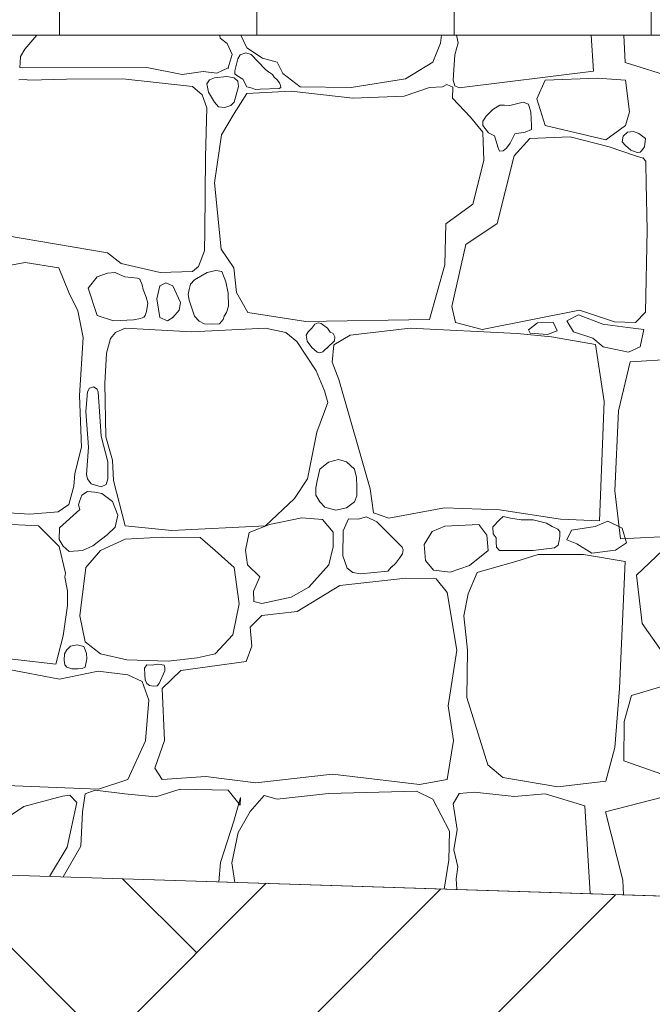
# Model space of a CAD drawing. Header units: millimetres. Extents: x 16408 to 141596, y -21057 to 26364.
# Tile 124 of 138: x 83103 to 83748, y -5567 to -4564. Entities that reach past the tile are written whole.
import ezdxf

# ---------------------------------------------------------------- set-up
doc = ezdxf.new("R2010")
doc.units = ezdxf.units.MM
doc.header["$MEASUREMENT"] = 0
doc.linetypes.add('Wipeout_Contour', pattern=[1000, 0, -1000])
doc.layers.add('0_Nr_pióra__1', color=7, linetype='Continuous', lineweight=13)
doc.layers.add('0_Nr_pióra__101', color=7, linetype='Continuous', lineweight=5, true_color=0xb2b2b2)
doc.layers.add('_elementy3d_Nr_pióra__101', color=7, linetype='Continuous', lineweight=5, true_color=0xb2b2b2)
doc.layers.add('_elementy3d', color=7, linetype='Continuous')

# ---------------------------------------------------------------- blocks, each defined once
blk = doc.blocks.new('*X4')
at = {"layer": '_elementy3d_Nr_pióra__101', "color": 253, "linetype": 'Continuous', "lineweight": 5, "true_color": 0xb2b2b2}
for p, q in [((83120.5, -4580), (83108.3, -4594.2)), ((83307.4, -4582.8), (83307, -4580)), ((83314.4, -4588.3), (83307.4, -4582.8)), ((83328.3, -4580), (83334.4, -4592.7)), ((83531.8, -4588), (83532.8, -4580)), ((83548.3, -4580), (83550, -4587.7)), ((83687.8, -4616.5), (83685.6, -4580)), ((83720, -4607.6), (83718.9, -4580)), ((83108.3, -4594.2), (83103.9, -4601.7)), ((83319.6, -4599.6), (83314.4, -4588.3)), ((83334.4, -4592.7), (83350.5, -4603.4)), ((83523.9, -4607.3), (83531.8, -4588)), ((83550, -4587.7), (83546.5, -4600.1)), ((83103.9, -4601.7), (83103.3, -4608)), ((83315.6, -4613.3), (83319.6, -4599.6)), ((83325.4, -4603.9), (83322.2, -4616.2)), ((83327.6, -4600.1), (83325.4, -4603.9)), ((83333.6, -4598), (83327.6, -4600.1)), ((83338.9, -4599.6), (83333.6, -4598)), ((83353.4, -4614.9), (83338.9, -4599.6)), ((83350.5, -4603.4), (83365.4, -4607.3)), ((83546.5, -4600.1), (83545.5, -4615.2)), ((83103.3, -4608), (83103.2, -4612.9)), ((83103.2, -4612.9), (83105.8, -4613.3)), ((83105.8, -4613.3), (83232.6, -4613)), ((83232.6, -4613), (83268.6, -4620)), ((83304, -4618.5), (83315.6, -4613.3)), ((83356.5, -4617.2), (83353.4, -4614.9)), ((83365.4, -4607.3), (83371.1, -4619)), ((83496.2, -4624.4), (83523.9, -4607.3)), ((83545.5, -4615.2), (83544.9, -4625.8)), ((83808.9, -4635.5), (83720, -4607.6)), ((83109, -4625.1), (83102.1, -4625.5)), ((83112.3, -4625.7), (83109, -4625.1)), ((83150.7, -4624.7), (83112.3, -4625.7)), ((83207.9, -4624.4), (83150.7, -4624.7)), ((83279.2, -4632.3), (83207.9, -4624.4)), ((83268.6, -4620), (83289.9, -4617)), ((83289.9, -4617), (83304, -4618.5)), ((83296.4, -4625.5), (83293.6, -4629.4)), ((83301.5, -4623.4), (83296.4, -4625.5)), ((83314.1, -4622.1), (83301.5, -4623.4)), ((83321.6, -4623.4), (83314.1, -4622.1)), ((83325.2, -4626.8), (83321.6, -4623.4)), ((83322.2, -4616.2), (83322.4, -4619.3)), ((83322.4, -4619.3), (83324.3, -4621)), ((83324.3, -4621), (83330.4, -4624.7)), ((83330.4, -4624.7), (83334.3, -4632.7)), ((83360.8, -4620), (83356.5, -4617.2)), ((83362.3, -4622.7), (83360.8, -4620)), ((83365.4, -4625.4), (83362.3, -4622.7)), ((83367.7, -4628.6), (83365.4, -4625.4)), ((83371.1, -4619), (83388.7, -4632.6)), ((83440.7, -4633.1), (83496.2, -4624.4)), ((83550.9, -4633.6), (83687.8, -4616.5)), ((83692, -4623.8), (83638.6, -4625.8)), ((83720.3, -4625.8), (83692, -4623.8)), ((83288.8, -4640.8), (83279.2, -4632.3)), ((83293.6, -4629.4), (83295.4, -4637.9)), ((83321.6, -4648.2), (83326.1, -4632.2)), ((83326.1, -4632.2), (83325.2, -4626.8)), ((83334.3, -4632.7), (83339.9, -4633.8)), ((83339.9, -4633.8), (83343.2, -4635.2)), ((83343.2, -4635.2), (83348.1, -4634.9)), ((83348.1, -4634.9), (83367.5, -4634.3)), ((83367.5, -4634.3), (83369, -4633.2)), ((83368.9, -4631.2), (83367.7, -4628.6)), ((83369, -4633.2), (83368.9, -4631.2)), ((83388.7, -4632.6), (83440.7, -4633.1)), ((83520.7, -4633.3), (83494.7, -4642.2)), ((83533.8, -4632.5), (83520.7, -4633.3)), ((83538.2, -4630.2), (83533.8, -4632.5)), ((83544.6, -4632.9), (83538.2, -4630.2)), ((83544.2, -4644), (83544.6, -4632.9)), ((83544.9, -4625.8), (83546.6, -4631.4)), ((83546.6, -4631.4), (83550.9, -4633.6)), ((83638.6, -4625.8), (83630, -4644.8)), ((83724.4, -4658), (83720.3, -4625.8)), ((83293.8, -4653.8), (83288.8, -4640.8)), ((83295.4, -4637.9), (83301.5, -4648.2)), ((83334.4, -4639.3), (83321.6, -4659.8)), ((83379.5, -4636.8), (83334.4, -4639.3)), ((83442.4, -4644), (83379.5, -4636.8)), ((83494.7, -4642.2), (83442.4, -4644)), ((83562.6, -4663.5), (83544.2, -4644)), ((83630, -4644.8), (83638.6, -4671.9)), ((83292.5, -4704.2), (83293.8, -4653.8)), ((83301.5, -4648.2), (83305.5, -4652.8)), ((83305.5, -4652.8), (83312, -4653.5)), ((83312, -4653.5), (83318.1, -4651.6)), ((83318.1, -4651.6), (83321.6, -4648.2)), ((83592.4, -4651.2), (83585.1, -4655.8)), ((83597, -4651.1), (83592.4, -4651.2)), ((83602.7, -4651.7), (83597, -4651.1)), ((83616.1, -4648.2), (83602.7, -4651.7)), ((83621.7, -4650.1), (83616.1, -4648.2)), ((83623.9, -4658.4), (83621.7, -4650.1)), ((83321.6, -4659.8), (83308.7, -4681.6)), ((83574.9, -4678.7), (83562.6, -4663.5)), ((83578.4, -4662.5), (83574.9, -4667.7)), ((83585.1, -4655.8), (83578.4, -4662.5)), ((83624.8, -4672), (83623.9, -4658.4)), ((83720.3, -4671.9), (83724.4, -4658)), ((83574.9, -4667.7), (83574.9, -4671.9)), ((83574.9, -4671.9), (83580.8, -4679.5)), ((83624.6, -4676.1), (83624.8, -4672)), ((83638.6, -4671.9), (83700.5, -4686.5)), ((83700.5, -4686.5), (83720.3, -4671.9)), ((83308.7, -4681.6), (83301.5, -4730.4)), ((83575.9, -4707.6), (83574.9, -4678.7)), ((83580.8, -4679.5), (83586.8, -4682.5)), ((83586.8, -4682.5), (83590.5, -4694.8)), ((83602.8, -4689.9), (83607.7, -4680.5)), ((83623, -4685.1), (83607.1, -4702.9)), ((83607.7, -4680.5), (83618.3, -4678.7)), ((83618.3, -4678.7), (83624.6, -4676.1)), ((83664.1, -4683.6), (83623, -4685.1)), ((83703.7, -4693.8), (83664.1, -4683.6)), ((83717.2, -4688.6), (83718.2, -4682.8)), ((83718.2, -4682.8), (83722.6, -4678.7)), ((83722.6, -4678.7), (83728.6, -4678)), ((83728.6, -4678), (83734.2, -4680)), ((83734.2, -4680), (83740.8, -4685.1)), ((83740.8, -4685.1), (83739.7, -4693.6)), ((83590.5, -4694.8), (83591.9, -4698)), ((83595.8, -4697.6), (83599.3, -4694.9)), ((83599.3, -4694.9), (83602.8, -4689.9)), ((83730.5, -4702.9), (83703.7, -4693.8)), ((83720.3, -4692.4), (83717.2, -4688.6)), ((83725.8, -4697), (83720.3, -4692.4)), ((83739.7, -4693.6), (83737.1, -4697.3)), ((83291.8, -4779.6), (83292.5, -4704.2)), ((83607.1, -4702.9), (83589.8, -4771.8)), ((83591.9, -4698), (83595.8, -4697.6)), ((83732.5, -4699.4), (83725.8, -4697)), ((83738.5, -4705.2), (83730.5, -4702.9)), ((83735.5, -4699.1), (83732.5, -4699.4)), ((83737.1, -4697.3), (83735.5, -4699.1)), ((83741.1, -4708.2), (83738.5, -4705.2)), ((83564.8, -4752), (83575.9, -4707.6)), ((83741.1, -4710.6), (83741.1, -4708.2)), ((83741.4, -4730.9), (83741.1, -4710.6)), ((83301.5, -4730.4), (83308.4, -4798)), ((83742.4, -4778.7), (83741.4, -4730.9)), ((83537.3, -4772.3), (83564.8, -4752)), ((83536.3, -4814.1), (83537.3, -4772.3)), ((83589.8, -4771.8), (83557.6, -4793.3)), ((83088.5, -4783.9), (83192.5, -4801.6)), ((83291.3, -4799.7), (83291.8, -4779.6)), ((83740.9, -4862.2), (83742.4, -4778.7)), ((83557.6, -4793.3), (83543.5, -4856.5)), ((83192.5, -4801.6), (83206.3, -4812.5)), ((83285.3, -4815.5), (83291.3, -4799.7)), ((83308.4, -4798), (83321.3, -4817.1)), ((83108.6, -4811.4), (83073.9, -4817.8)), ((83142.7, -4816.9), (83108.6, -4811.4)), ((83206.3, -4812.5), (83224.1, -4816.7)), ((83279.2, -4820.6), (83285.3, -4815.5)), ((83520.7, -4869.6), (83536.3, -4814.1)), ((83152.9, -4842.1), (83142.7, -4816.9)), ((83181.9, -4826), (83172.7, -4837.7)), ((83192.4, -4822.4), (83181.9, -4826)), ((83200.4, -4821.8), (83192.4, -4822.4)), ((83202.2, -4822.6), (83200.4, -4821.8)), ((83210.1, -4826), (83202.2, -4822.6)), ((83223, -4827.5), (83210.1, -4826)), ((83224.1, -4816.7), (83246.1, -4821.7)), ((83246.1, -4821.7), (83279.2, -4820.6)), ((83293.9, -4821.8), (83281.2, -4829.2)), ((83302.7, -4819.8), (83293.9, -4821.8)), ((83308.9, -4820.7), (83302.7, -4819.8)), ((83311.4, -4826.8), (83308.9, -4820.7)), ((83321.3, -4817.1), (83323.8, -4842.1)), ((83225.5, -4828.7), (83223, -4827.5)), ((83227.8, -4834.2), (83225.5, -4828.7)), ((83228.7, -4838.9), (83227.8, -4834.2)), ((83245.8, -4835.4), (83242.6, -4848.6)), ((83251.9, -4832.2), (83245.8, -4835.4)), ((83258.9, -4835.4), (83251.9, -4832.2)), ((83266.8, -4852.3), (83258.9, -4835.4)), ((83277.1, -4833.5), (83275.6, -4838.9)), ((83281.2, -4829.2), (83277.1, -4833.5)), ((83313.2, -4831.4), (83311.4, -4826.8)), ((83315.3, -4842.7), (83313.2, -4831.4)), ((83162.1, -4860.7), (83152.9, -4842.1)), ((83172.7, -4837.7), (83181.9, -4865.4)), ((83231.8, -4847), (83228.7, -4838.9)), ((83275.6, -4838.9), (83274.8, -4844.1)), ((83274.8, -4844.1), (83275.7, -4850)), ((83315.9, -4856), (83315.3, -4842.7)), ((83323.8, -4842.1), (83335.4, -4862.4)), ((83233.4, -4853), (83231.8, -4847)), ((83232.1, -4861.4), (83233.4, -4853)), ((83242.6, -4848.6), (83245.8, -4867.6)), ((83265.6, -4860.2), (83266.8, -4852.3)), ((83275.7, -4850), (83281.2, -4866.4)), ((83313.6, -4862.6), (83315.9, -4856)), ((83167.8, -4887.9), (83162.1, -4860.7)), ((83181.9, -4865.4), (83198.7, -4871.1)), ((83229.6, -4867.3), (83230.7, -4865.4)), ((83230.7, -4865.4), (83232.1, -4861.4)), ((83258.9, -4867.6), (83265.6, -4860.2)), ((83311.4, -4866.4), (83313.6, -4862.6)), ((83335.4, -4862.4), (83394.6, -4871.6)), ((83543.5, -4856.5), (83547.2, -4872.6)), ((83574.4, -4880), (83673.5, -4860.2)), ((83672.6, -4864.9), (83660.5, -4871.1)), ((83697.3, -4874.4), (83672.6, -4864.9)), ((83673.5, -4860.2), (83709.2, -4872.1)), ((83730.5, -4872.6), (83740.9, -4862.2)), ((83198.7, -4871.1), (83219, -4869.9)), ((83219, -4869.9), (83226.2, -4868.6)), ((83226.2, -4868.6), (83229.6, -4867.3)), ((83245.8, -4867.6), (83253.6, -4870.9)), ((83253.6, -4870.9), (83258.9, -4867.6)), ((83281.2, -4866.4), (83285.8, -4871.4)), ((83285.8, -4871.4), (83291.1, -4874.2)), ((83291.1, -4874.2), (83298.5, -4874.3)), ((83298.5, -4874.3), (83306.7, -4874.1)), ((83306.7, -4874.1), (83308.4, -4872.1)), ((83308.4, -4872.1), (83310.2, -4869.7)), ((83310.2, -4869.7), (83311.4, -4866.4)), ((83394.6, -4871.6), (83520.7, -4869.6)), ((83403.9, -4874.3), (83400.6, -4878.5)), ((83407.1, -4872.9), (83403.9, -4874.3)), ((83410.2, -4873.6), (83407.1, -4872.9)), ((83416.7, -4878.5), (83410.2, -4873.6)), ((83547.2, -4872.6), (83574.4, -4880)), ((83621.7, -4880.2), (83630.8, -4872.9)), ((83630.8, -4872.9), (83646.7, -4872.3)), ((83646.7, -4872.3), (83650.8, -4881.1)), ((83660.5, -4871.1), (83667.6, -4882.3)), ((83722.7, -4877.9), (83697.3, -4874.4)), ((83709.2, -4872.1), (83730.5, -4872.6)), ((83200.7, -4883), (83195.5, -4888.9)), ((83210.6, -4878.5), (83200.7, -4883)), ((83278, -4882.2), (83210.6, -4878.5)), ((83353.4, -4878.5), (83278, -4882.2)), ((83374.1, -4883), (83353.4, -4878.5)), ((83385.5, -4891.9), (83374.1, -4883)), ((83397, -4882.2), (83394.9, -4885.5)), ((83394.9, -4885.5), (83396, -4891.7)), ((83400.6, -4878.5), (83397, -4882.2)), ((83419.4, -4882.4), (83416.7, -4878.5)), ((83422.4, -4884), (83419.4, -4882.4)), ((83424.3, -4887.2), (83422.4, -4884)), ((83439.7, -4885.7), (83423.1, -4895.6)), ((83500.9, -4878.5), (83439.7, -4885.7)), ((83610.1, -4884), (83500.9, -4878.5)), ((83645, -4887.2), (83610.1, -4884)), ((83623.2, -4883.5), (83621.7, -4880.2)), ((83641.1, -4885), (83623.2, -4883.5)), ((83650.8, -4881.1), (83641.1, -4885)), ((83667.6, -4882.3), (83687.3, -4888.8)), ((83739.1, -4879.7), (83722.7, -4877.9)), ((83735.3, -4897.6), (83739.1, -4879.7)), ((83164, -4947.1), (83167.8, -4887.9)), ((83195.5, -4888.9), (83191.3, -4903.8)), ((83405, -4921.9), (83385.5, -4891.9)), ((83396, -4891.7), (83400.6, -4898.3)), ((83416.7, -4898.3), (83423.7, -4891.5)), ((83423.1, -4895.6), (83421.4, -4913.2)), ((83423.7, -4891.5), (83424.3, -4887.2)), ((83689.8, -4895.1), (83645, -4887.2)), ((83687.3, -4888.8), (83697.6, -4897.6)), ((83698.8, -4953.3), (83689.8, -4895.1)), ((83191.3, -4903.8), (83189.6, -4935)), ((83400.6, -4898.3), (83406.2, -4902.8)), ((83406.2, -4902.8), (83409, -4903.6)), ((83409, -4903.6), (83411.9, -4902.7)), ((83411.9, -4902.7), (83414, -4900.6)), ((83414, -4900.6), (83416.7, -4898.3)), ((83697.6, -4897.6), (83723.5, -4902.9)), ((83723.5, -4902.9), (83735.3, -4897.6)), ((83421.4, -4913.2), (83428.4, -4930.8)), ((83725.1, -4912.9), (83713.4, -4962.7)), ((83769.9, -4910.2), (83725.1, -4912.9)), ((83413.7, -4942.2), (83405, -4921.9)), ((83189.6, -4935), (83190.8, -4989.2)), ((83428.4, -4930.8), (83449.9, -5006.6)), ((83172.2, -4943.2), (83170.4, -4963.3)), ((83174.1, -4939.7), (83172.2, -4943.2)), ((83178, -4938.3), (83174.1, -4939.7)), ((83181.8, -4940.8), (83178, -4938.3)), ((83182.9, -4943.2), (83181.8, -4940.8)), ((83186, -4988.6), (83182.9, -4943.2)), ((83417.2, -4954.1), (83413.7, -4942.2)), ((83166, -4999.6), (83164, -4947.1)), ((83405.8, -4984.5), (83417.2, -4954.1)), ((83694.1, -5074.9), (83698.8, -4953.3)), ((83170.4, -4963.3), (83173.1, -4999.9)), ((83713.4, -4962.7), (83709.5, -5044.1)), ((83396.4, -5032.1), (83405.8, -4984.5)), ((83192.8, -5014.7), (83186, -4988.6)), ((83190.8, -4989.2), (83197.5, -5013)), ((83159.3, -5026.6), (83166, -4999.6)), ((83173.1, -4999.9), (83171, -5027.5)), ((83449.9, -5006.6), (83460.3, -5042.2)), ((83192.7, -5032.1), (83192.8, -5014.7)), ((83197.5, -5013), (83198.7, -5033.6)), ((83417.6, -5015.1), (83408.9, -5022.2)), ((83427.9, -5012.2), (83417.6, -5015.1)), ((83436.1, -5014.6), (83427.9, -5012.2)), ((83444.1, -5022.2), (83436.1, -5014.6)), ((83158.1, -5039.5), (83159.3, -5026.6)), ((83408.9, -5022.2), (83406.1, -5033.9)), ((83446.4, -5030.8), (83444.1, -5022.2)), ((83171, -5027.5), (83172.2, -5032.1)), ((83172.2, -5032.1), (83175.9, -5037.2)), ((83191, -5037.7), (83192.7, -5032.1)), ((83198.7, -5033.6), (83210.6, -5079.9)), ((83383, -5052.2), (83396.4, -5032.1)), ((83406.1, -5033.9), (83404.9, -5041.2)), ((83446.7, -5040.2), (83446.4, -5030.8)), ((83152.9, -5058.1), (83158.1, -5039.5)), ((83172.2, -5044.8), (83166.2, -5048.8)), ((83179.6, -5045.7), (83172.2, -5044.8)), ((83175.9, -5037.2), (83185.9, -5040.3)), ((83186.6, -5046.8), (83179.6, -5045.7)), ((83185.9, -5040.3), (83191, -5037.7)), ((83197.7, -5055.1), (83186.6, -5046.8)), ((83404.9, -5041.2), (83404.8, -5048.6)), ((83446.7, -5049.2), (83446.7, -5040.2)), ((83460.3, -5042.2), (83463.7, -5066.8)), ((83709.5, -5044.1), (83715.5, -5093.1)), ((83164.4, -5054.2), (83163, -5058.4)), ((83166.2, -5048.8), (83164.4, -5054.2)), ((83203, -5069.1), (83197.7, -5055.1)), ((83353.4, -5079.9), (83383, -5052.2)), ((83404.8, -5048.6), (83408.9, -5055.4)), ((83408.9, -5055.4), (83414.1, -5061)), ((83435.9, -5061.7), (83444.1, -5055.4)), ((83444.1, -5055.4), (83446.7, -5049.2)), ((83075.6, -5065.8), (83113.3, -5068)), ((83113.3, -5068), (83142, -5065.8)), ((83142, -5065.8), (83152.9, -5058.1)), ((83164.4, -5063.3), (83143.6, -5081.8)), ((83163, -5058.4), (83164.4, -5063.3)), ((83414.1, -5061), (83425.2, -5063.8)), ((83425.2, -5063.8), (83435.9, -5061.7)), ((83463.7, -5066.8), (83479.3, -5072)), ((83479.3, -5072), (83535.8, -5061.6)), ((83535.8, -5061.6), (83592, -5063.5)), ((83592, -5063.5), (83654.2, -5073)), ((83200.2, -5081.2), (83203, -5069.1)), ((83390.4, -5071.7), (83357.5, -5078.7)), ((83411.5, -5073.5), (83390.4, -5071.7)), ((83422.6, -5086.3), (83411.5, -5073.5)), ((83438.2, -5072.7), (83432.7, -5085.1)), ((83447.9, -5073), (83438.2, -5072.7)), ((83456.6, -5070.8), (83447.9, -5073)), ((83467, -5075.9), (83456.6, -5070.8)), ((83492.7, -5101.7), (83467, -5075.9)), ((83592, -5073.7), (83585.1, -5080.9)), ((83595.6, -5070.3), (83592, -5073.7)), ((83603.4, -5072.1), (83595.6, -5070.3)), ((83614.1, -5073.9), (83603.4, -5072.1)), ((83626.2, -5073.7), (83614.1, -5073.9)), ((83639.9, -5077.3), (83626.2, -5073.7)), ((83654.2, -5073), (83694.1, -5074.9)), ((83689.5, -5080.6), (83702.5, -5075.2)), ((83702.5, -5075.2), (83716.9, -5082.4)), ((83079.1, -5077.9), (83122.2, -5079.9)), ((83122.2, -5079.9), (83143.2, -5100.9)), ((83143.6, -5081.8), (83143, -5093.9)), ((83192.2, -5089), (83200.2, -5081.2)), ((83210.6, -5079.9), (83257.9, -5084.8)), ((83257.9, -5084.8), (83353.4, -5079.9)), ((83336.9, -5086.8), (83333.2, -5104.8)), ((83357.5, -5078.7), (83336.9, -5086.8)), ((83422.4, -5101.2), (83422.6, -5086.3)), ((83432.7, -5085.1), (83432.3, -5110.6)), ((83523.4, -5085.6), (83515.1, -5099)), ((83536.3, -5080.1), (83523.4, -5085.6)), ((83571, -5078.7), (83536.3, -5080.1)), ((83579.1, -5089.3), (83571, -5078.7)), ((83585.1, -5080.9), (83585.7, -5088)), ((83645.8, -5080.6), (83639.9, -5077.3)), ((83651.4, -5083.3), (83645.8, -5080.6)), ((83653.5, -5085.6), (83651.4, -5083.3)), ((83653.5, -5090.8), (83653.5, -5085.6)), ((83660.6, -5094), (83665.3, -5084.2)), ((83665.3, -5084.2), (83689.5, -5080.6)), ((83716.9, -5082.4), (83721.6, -5097.2)), ((83143, -5093.9), (83147.3, -5100.5)), ((83177.6, -5100.3), (83192.2, -5089)), ((83210.6, -5093.5), (83185.3, -5105.2)), ((83248.2, -5091.5), (83210.6, -5093.5)), ((83286.9, -5091.8), (83248.2, -5091.5)), ((83302.2, -5105.2), (83286.9, -5091.8)), ((83580.5, -5104.9), (83579.1, -5089.3)), ((83585.7, -5088), (83588.6, -5092.1)), ((83588.6, -5092.1), (83588.5, -5096.5)), ((83588.5, -5096.5), (83589, -5101.6)), ((83651.9, -5099.6), (83653, -5094.7)), ((83653, -5094.7), (83653.5, -5090.8)), ((83671, -5098.3), (83660.6, -5094)), ((83715.5, -5093.1), (83804.2, -5088.6)), ((83143.2, -5100.9), (83149.6, -5128.3)), ((83147.3, -5100.5), (83153.3, -5106.2)), ((83153.3, -5106.2), (83167, -5105.2)), ((83167, -5105.2), (83177.6, -5100.3)), ((83185.3, -5105.2), (83170.2, -5122.2)), ((83321.6, -5122.5), (83302.2, -5105.2)), ((83333.2, -5104.8), (83335.2, -5119.8)), ((83418.1, -5119.6), (83422.4, -5101.2)), ((83493.7, -5104.3), (83492.7, -5101.7)), ((83493.1, -5108.5), (83493.7, -5104.3)), ((83515.1, -5099), (83516.7, -5115.1)), ((83561.3, -5120.3), (83580.5, -5104.9)), ((83589, -5101.6), (83592, -5104.9)), ((83592, -5104.9), (83626.2, -5104.9)), ((83626.2, -5104.9), (83648, -5102.2)), ((83648, -5102.2), (83651.9, -5099.6)), ((83686.2, -5107.7), (83671, -5098.3)), ((83710.4, -5104.8), (83686.2, -5107.7)), ((83721.6, -5097.2), (83710.4, -5104.8)), ((83764.9, -5098.6), (83731.6, -5130.3)), ((83432.3, -5110.6), (83436.8, -5123.1)), ((83486, -5118.3), (83490.2, -5112.7)), ((83490.2, -5112.7), (83493.1, -5108.5)), ((83516.7, -5115.1), (83524.7, -5125.2)), ((83608.6, -5116.1), (83584.6, -5123)), ((83631.4, -5109.1), (83608.6, -5116.1)), ((83654.4, -5109.1), (83631.4, -5109.1)), ((83677.5, -5109.1), (83654.4, -5109.1)), ((83720.1, -5116.2), (83677.5, -5109.1)), ((83714.4, -5245.8), (83720.1, -5116.2)), ((83170.2, -5122.2), (83164.3, -5171.5)), ((83326.8, -5159.4), (83321.6, -5122.5)), ((83335.2, -5119.8), (83347.6, -5131.9)), ((83397.6, -5142.3), (83418.1, -5119.6)), ((83436.8, -5123.1), (83442.5, -5127.3)), ((83450.4, -5128.7), (83478.1, -5126)), ((83478.1, -5126), (83481.9, -5121.8)), ((83481.8, -5122), (83486, -5118.3)), ((83524.7, -5125.2), (83541.7, -5127)), ((83541.7, -5127), (83561.3, -5120.3)), ((83584.6, -5123), (83569.2, -5127.6)), ((83149.6, -5128.3), (83149.1, -5132.1)), ((83149.1, -5132.1), (83151.5, -5146.2)), ((83347.6, -5131.9), (83341.4, -5146.5)), ((83496.4, -5133.4), (83429.1, -5140.8)), ((83442.5, -5127.3), (83450.4, -5128.7)), ((83527.4, -5133.9), (83496.4, -5133.4)), ((83538.8, -5147.7), (83527.4, -5133.9)), ((83569.2, -5127.6), (83560.2, -5149.1)), ((83731.6, -5130.3), (83737.5, -5179.3)), ((83151.5, -5146.2), (83151.6, -5161)), ((83341.4, -5146.5), (83341.6, -5156.9)), ((83379.8, -5152.5), (83397.6, -5142.3)), ((83429.1, -5140.8), (83385.7, -5167.1)), ((83341.6, -5156.9), (83349.6, -5159.2)), ((83349.6, -5159.2), (83379.8, -5152.5)), ((83548.4, -5206.7), (83538.8, -5147.7)), ((83560.2, -5149.1), (83555.6, -5171.7)), ((83151.6, -5161), (83147.1, -5191.9)), ((83320.1, -5190.9), (83326.8, -5159.4)), ((83385.7, -5167.1), (83349.6, -5171.3)), ((83164.3, -5171.5), (83169.5, -5198)), ((83349.6, -5171.3), (83337.9, -5183.2)), ((83555.6, -5171.7), (83559.5, -5206.5)), ((83337.9, -5183.2), (83339.6, -5202.5)), ((83737.5, -5179.3), (83764.9, -5218.6)), ((83147.1, -5191.9), (83139.9, -5220.9)), ((83302.2, -5210.2), (83320.1, -5190.9)), ((83150.9, -5206.2), (83148.6, -5210.3)), ((83154.8, -5202.6), (83150.9, -5206.2)), ((83161.5, -5201.1), (83154.8, -5202.6)), ((83168.2, -5202.7), (83161.5, -5201.1)), ((83169.5, -5206.2), (83168.2, -5202.7)), ((83169.5, -5198), (83185.3, -5210.2)), ((83171, -5210), (83169.5, -5206.2)), ((83339.6, -5202.5), (83333.9, -5218.1)), ((83539.8, -5263.2), (83548.4, -5206.7)), ((83559.5, -5206.5), (83558.6, -5255)), ((83139.9, -5220.9), (83086.9, -5214.8)), ((83148.6, -5210.3), (83148.1, -5216.7)), ((83148.1, -5216.7), (83149, -5221.6)), ((83170.5, -5220.5), (83171.2, -5215.3)), ((83171.2, -5215.3), (83171, -5210)), ((83185.3, -5210.2), (83212.3, -5216.6)), ((83212.3, -5216.6), (83254.2, -5217.9)), ((83254.2, -5217.9), (83283.7, -5214.4)), ((83283.7, -5214.4), (83302.2, -5210.2)), ((83090, -5225.8), (83143.5, -5236.2)), ((83149, -5221.6), (83150.9, -5223.8)), ((83150.9, -5223.8), (83156.2, -5225.6)), ((83156.2, -5225.6), (83162.5, -5225.7)), ((83162.5, -5225.7), (83166.6, -5225.3)), ((83166.6, -5225.3), (83169.5, -5223.8)), ((83169.5, -5223.8), (83170.5, -5220.5)), ((83232.5, -5221.6), (83230.1, -5225)), ((83230.1, -5225), (83230.4, -5231.7)), ((83237.8, -5222), (83232.5, -5221.6)), ((83242.9, -5220.9), (83237.8, -5222)), ((83247, -5221.1), (83242.9, -5220.9)), ((83248.3, -5221.6), (83247, -5221.1)), ((83267.1, -5227.3), (83248.2, -5245.6)), ((83250.3, -5221.9), (83248.3, -5221.6)), ((83250.9, -5224.3), (83250.3, -5221.9)), ((83251, -5227.7), (83250.9, -5224.3)), ((83333.9, -5218.1), (83267.1, -5227.3)), ((83143.5, -5236.2), (83182.9, -5228)), ((83182.9, -5228), (83213.3, -5231.7)), ((83213.3, -5231.7), (83227.9, -5238.4)), ((83230.4, -5231.7), (83230.9, -5236.9)), ((83230.9, -5236.9), (83232.5, -5240.6)), ((83245.2, -5240.6), (83251, -5227.7)), ((83782.1, -5236.2), (83726.6, -5252.8)), ((83227.9, -5238.4), (83234.4, -5257.5)), ((83232.5, -5240.6), (83235.1, -5242.5)), ((83235.1, -5242.5), (83239.2, -5243.4)), ((83239.2, -5243.4), (83243, -5242.8)), ((83243, -5242.8), (83245.2, -5240.6)), ((83248.2, -5245.6), (83250.5, -5298.6)), ((83709.7, -5305.9), (83714.4, -5245.8)), ((83234.4, -5257.5), (83231.2, -5299.1)), ((83558.6, -5255), (83580.1, -5323.6)), ((83726.6, -5252.8), (83719.1, -5279.2)), ((83545, -5298.6), (83539.8, -5263.2)), ((83719.1, -5279.2), (83718.6, -5319.5)), ((83231.2, -5299.1), (83213.3, -5338.5)), ((83250.5, -5298.6), (83240.6, -5326.8)), ((83538.8, -5338.5), (83545, -5298.6)), ((83700.3, -5340), (83709.7, -5305.9)), ((83240.6, -5326.8), (83248.2, -5338.5)), ((83580.1, -5323.6), (83595.5, -5336.5)), ((83718.6, -5319.5), (83782.1, -5341.7)), ((83248.2, -5338.5), (83292.6, -5335.3)), ((83292.6, -5335.3), (83343.6, -5341.7)), ((83343.6, -5341.7), (83421.9, -5332.8)), ((83421.9, -5332.8), (83510.5, -5343.4)), ((83595.5, -5336.5), (83651.5, -5345.9)), ((83123.4, -5345.9), (83079.1, -5344.2)), ((83183.4, -5348.4), (83123.4, -5345.9)), ((83213.3, -5338.5), (83183.4, -5348.4)), ((83510.5, -5343.4), (83538.8, -5338.5)), ((83651.5, -5345.9), (83700.3, -5340)), ((83146.7, -5355.3), (83107, -5366)), ((83154.1, -5354.3), (83146.7, -5355.3)), ((83161.2, -5361.7), (83154.1, -5354.3)), ((83169.5, -5353.1), (83166.8, -5371.2)), ((83179.9, -5349.1), (83169.5, -5353.1)), ((83210.1, -5353.1), (83179.9, -5349.1)), ((83241.8, -5356.1), (83210.1, -5353.1)), ((83266.6, -5348.4), (83241.8, -5356.1)), ((83315.6, -5349.1), (83266.6, -5348.4)), ((83327.8, -5364.7), (83315.6, -5349.1)), ((83321.3, -5380.8), (83328, -5356.8)), ((83328, -5356.8), (83327.8, -5364.7)), ((83352, -5354.6), (83337.7, -5370.9)), ((83365.4, -5358.3), (83352, -5354.6)), ((83417.7, -5352.6), (83365.4, -5358.3)), ((83507.3, -5350.4), (83417.7, -5352.6)), ((83523.9, -5358.3), (83507.3, -5350.4)), ((83550.9, -5352.8), (83544.9, -5363.3)), ((83566.5, -5351.3), (83550.9, -5352.8)), ((83606.9, -5355.6), (83566.5, -5351.3)), ((83638.6, -5353.1), (83606.9, -5355.6)), ((83679.1, -5365.2), (83638.6, -5353.1)), ((83700, -5371.5), (83783.9, -5349.6)), ((83107, -5366), (83094.7, -5374.4)), ((83151.4, -5407.3), (83161.2, -5361.7)), ((83541, -5391), (83523.9, -5358.3)), ((83544.9, -5363.3), (83548.9, -5389.4)), ((83684.6, -5454.7), (83679.1, -5365.2)), ((83166.8, -5371.2), (83165.3, -5406.3)), ((83337.7, -5370.9), (83325.8, -5392.5)), ((83717.7, -5440.9), (83700, -5371.5)), ((83307.7, -5422.9), (83321.3, -5380.8)), ((83325.8, -5392.5), (83319.1, -5423.4)), ((83540.3, -5420.7), (83541, -5391)), ((83548.9, -5389.4), (83545.6, -5409.9)), ((83133.2, -5437.1), (83151.4, -5407.3)), ((83165.3, -5406.3), (83147.4, -5437.6)), ((83545.6, -5409.9), (83549.6, -5427.4)), ((83306, -5442.7), (83307.7, -5422.9)), ((83319.1, -5423.4), (83322.2, -5443.2)), ((83535.7, -5450), (83540.3, -5420.7)), ((83549.6, -5427.4), (83547.7, -5439.5)), ((83547.7, -5439.5), (83548.7, -5450.4)), ((83718.3, -5455.8), (83717.7, -5440.9))]:
    blk.add_line(p, q, dxfattribs=at)
for p in [(83315.6, -4613.3), (83738.5, -4705.2), (83245.8, -4835.4), (83258.9, -4867.6), (83416.7, -4898.3)]:
    blk.add_point(p, dxfattribs=at)
blk = doc.blocks.new('Wypełnienie_2_1', base_point=(0, 0))
at = {"color": 254, "linetype": 'Wipeout_Contour', "lineweight": 0, "ltscale": 1023619.489982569}
blk.add_wipeout([(80843.9, -4580), (80843.9, -5380), (81664.8, -5390.3), (85145.1, -5501.4), (88568.8, -5541.9), (88568.8, -2730), (87198.9, -2730), (87198.9, -3330), (86098.9, -3330), (86098.9, -4019.8), (85013.8, -4019.8), (85013.8, -4580)], dxfattribs=at).dxf.layer = '_elementy3d'
at = {"layer": '_elementy3d_Nr_pióra__101', "color": 253, "linetype": 'Continuous', "lineweight": 5, "true_color": 0xb2b2b2, "flags": 128}
blk.add_lwpolyline([(80843.9, -4580), (80843.9, -5380), (81664.8, -5390.3), (85145.1, -5501.4), (88568.8, -5541.9), (88568.8, -2730), (87198.9, -2730), (87198.9, -3330), (86098.9, -3330), (86098.9, -4019.8), (85013.8, -4019.8), (85013.8, -4580)], close=True, dxfattribs=at)
at = {"layer": '_elementy3d_Nr_pióra__101', "color": 253, "linetype": 'Continuous', "lineweight": 5, "true_color": 0xb2b2b2}
blk.add_blockref('*X4', (0, 0), dxfattribs=at)

msp = doc.modelspace()

# ---------------------------------------------------------------- block references
at = {"layer": '_elementy3d_Nr_pióra__101', "color": 253, "linetype": 'Continuous', "lineweight": 5, "true_color": 0xb2b2b2}
msp.add_blockref('Wypełnienie_2_1', (0, 0), dxfattribs=at)

# ---------------------------------------------------------------- next in the draw order: hatches: boundary and pattern name
at = {"layer": '0_Nr_pióra__101', "linetype": 'Continuous', "lineweight": 5, "true_color": 0xb2b2b2}
h = msp.add_hatch(dxfattribs=at)
h.set_pattern_fill('Cegła___wiązanie_pospoli_05', color=253, style=0, pattern_type=2)
h.set_pattern_definition([(0, (82942.56, -3664.98), (0, 67), []), (90, (82942.56, -3664.98), (-201, 0), [67, -67]), (90, (83043.06, -3597.98), (-201, 0), [67, -201, 67, -67]), (90, (82992.81, -3463.98), (-100.5, 0), [67, -335])])
h.paths.add_polyline_path([(80880.9, -4580), (85004.3, -4580), (84868.3, -4484.8), (84864, -4484.8), (84864, -4481.8), (84618.3, -4309.8), (84614, -4309.8), (84614, -4306.8), (84368.3, -4134.8), (84364, -4134.8), (84364, -4131.8), (84129, -3967.3), (84129, -3959.8), (84114, -3959.8), (84114, -3957.3), (82684.6, -3957.3), (82624.6, -3957.3), (82624.6, -3937.5), (82641.5, -3937.5), (82641.5, -3767.1), (82624.6, -3767.1), (82624.6, -3742.3), (82639.6, -3742.3), (82639.6, -2750), (82384.6, -2750), (82384.6, -2750), (82384.6, -3680), (82077, -3680), (82077, -3780), (81921.3, -3780), (81921.3, -3880), (81776.4, -3880), (81776.4, -3980), (81624.5, -3980), (81624.5, -4080), (81470.2, -4080), (81470.2, -4180), (81325.8, -4180), (81325.8, -4280), (81167.6, -4280), (81167.6, -4380), (81012.5, -4380), (81012.5, -4480), (80880.9, -4480)])

# ---------------------------------------------------------------- next in the draw order: wipeouts: each hides what was drawn before it
at = {"color": 254, "linetype": 'Wipeout_Contour', "lineweight": 0, "ltscale": 1011959.782160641}
msp.add_wipeout([(88568.8, -5541.9), (86379, -5507.8), (86379, -6056.4), (86134.7, -6056.4), (86134.7, -5506.4), (85083.2, -5499.4), (81659.8, -5390.1), (80854.6, -5380), (80560.9, -5380), (79643.9, -5325.8), (79643.9, -6533.6), (88568.8, -6533.6)], dxfattribs=at)

# ---------------------------------------------------------------- next in the draw order: hatches: boundary and pattern name
at = {"layer": '0_Nr_pióra__101', "linetype": 'Continuous', "lineweight": 5, "true_color": 0xb2b2b2}
h = msp.add_hatch(dxfattribs=at)
h.set_pattern_fill('Grunt_0001', color=253, style=0, pattern_type=2)
h.set_pattern_definition([(45, (0, 0), (-275.7716, 275.7716), []), (45, (-91.9, 91.9), (-551.543, 551.543), []), (45, (-183.85, 183.85), (-551.543, 551.543), []), (135, (-275.77, 275.77), (91.92388, 91.92388), [390, -390])])
h.paths.add_polyline_path([(88568.8, -5541.9), (86379, -5507.8), (86379, -6056.4), (86134.7, -6056.4), (86134.7, -5506.4), (85083.2, -5499.4), (81659.8, -5390.1), (80854.6, -5380), (80560.9, -5380), (79643.9, -5325.8), (79643.9, -6533.6), (88568.8, -6533.6)])

# ---------------------------------------------------------------- next in the draw order: linework, layer by layer
at = {"layer": '0_Nr_pióra__1', "color": 7, "linetype": 'Continuous', "lineweight": 13}
msp.add_line((81659.8, -5390.1), (85114.3, -5500.4), dxfattribs=at)

doc.saveas('drawing.dxf')
